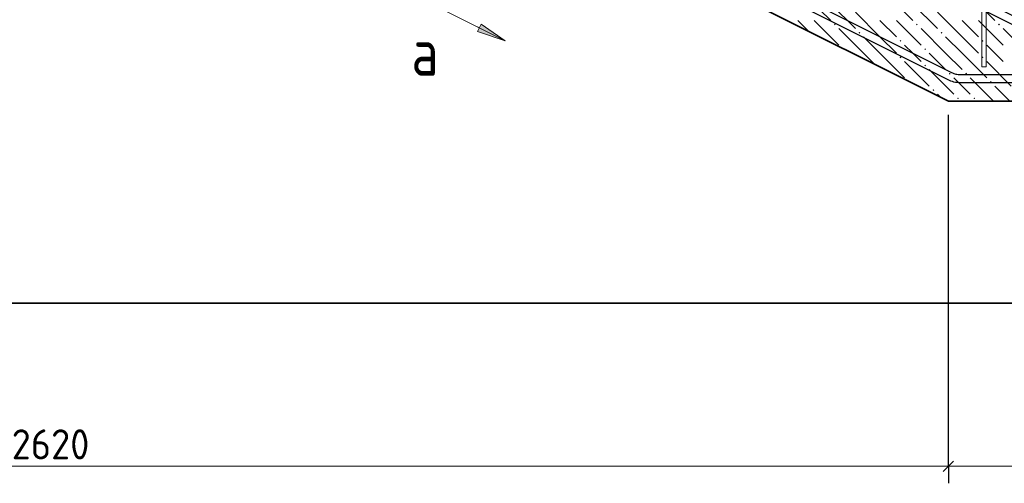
# Model space of a CAD drawing. Header units: millimetres. Extents: x 0 to 21005, y -5 to 14850.
# Tile 18 of 23: x 11023 to 14622, y 7412 to 9108. Entities that reach past the tile are written whole.
import ezdxf

# ---------------------------------------------------------------- set-up
doc = ezdxf.new("R2010")
doc.units = ezdxf.units.MM
for name, color, linetype, lineweight in [('Standard', 7, 'Continuous', 25), ('Обрамление проемов стержнями', 7, 'Continuous', 25), ('Общий01', 7, 'Continuous', 13), ('Размерная линия_ общее', 7, 'Continuous', 13)]:
    doc.layers.add(name, color=color, linetype=linetype, lineweight=lineweight)
doc.layers.add('ЖБ Лестница', color=7, linetype='Continuous', lineweight=25, true_color=0xe0e0ff)
doc.styles.add('ISOCPEUR', font='txt')

msp = doc.modelspace()

# ---------------------------------------------------------------- hatches: boundary and pattern name
at = {"layer": 'ЖБ Лестница', "linetype": 'Continuous', "lineweight": 18, "transparency": 33554687}
for points in [[(13999.2, 9090.3), (14002.5, 9093.6), (14005.8, 9090.3), (14002.5, 9087.1)], [(14299.2, 9090.3), (14302.5, 9093.6), (14305.8, 9090.3), (14302.5, 9087.1)], [(14599.2, 9090.3), (14602.5, 9093.6), (14605.8, 9090.3), (14602.5, 9087.1)], [(14089.2, 9060.3), (14092.5, 9063.6), (14095.8, 9060.3), (14092.5, 9057.1)], [(14239.2, 9030.3), (14242.5, 9033.6), (14245.8, 9030.3), (14242.5, 9027.1)], [(14389.2, 9060.3), (14392.5, 9063.6), (14395.8, 9060.3), (14392.5, 9057.1)], [(14539.2, 9030.3), (14542.5, 9033.6), (14545.8, 9030.3), (14542.5, 9027.1)], [(14032, 9003.1), (14032.5, 9003.6), (14034, 9002.1)], [(14329.2, 9000.3), (14332.5, 9003.6), (14335.8, 9000.3), (14332.5, 8997.1)], [(14239.2, 8970.3), (14242.5, 8973.6), (14245.8, 8970.3), (14242.5, 8967.1)], [(14539.2, 8970.3), (14542.5, 8973.6), (14545.8, 8970.3), (14542.5, 8967.1)], [(14329.2, 8940.3), (14332.5, 8943.6), (14335.8, 8940.3), (14332.5, 8937.1)], [(14419.3, 8910.3), (14422.5, 8913.6), (14425.8, 8910.3), (14422.5, 8907.1)], [(14479.2, 8910.3), (14482.5, 8913.6), (14485.8, 8910.3), (14482.5, 8907.1)], [(14272, 8883.1), (14272.5, 8883.6), (14274, 8882.1)], [(14359.3, 8850.3), (14362.5, 8853.6), (14365.8, 8850.3), (14362.5, 8847.1)], [(14569.3, 8880.3), (14572.5, 8883.6), (14575.8, 8880.3), (14572.5, 8877.1)], [(14449.2, 8820.3), (14452.5, 8823.6), (14455.8, 8820.3), (14452.5, 8817.1)], [(14509.3, 8820.3), (14512.5, 8823.6), (14515.8, 8820.3), (14512.5, 8817.1)]]:
    msp.add_hatch(color=7, dxfattribs=at).paths.add_polyline_path(points, flags=16)
at = {"layer": 'Общий01', "linetype": 'Continuous', "lineweight": 13, "transparency": 33554687}
msp.add_hatch(color=7, dxfattribs=at).paths.add_polyline_path([(12710.2, 9091.3), (12797.4, 9030.9), (12696.8, 9064.4)], flags=16)

# ---------------------------------------------------------------- linework, layer by layer
at = {"color": 7, "linetype": 'Continuous', "lineweight": 25, "transparency": 33554687}
for points in [[(7250.1, 12504.2), (14429.2, 8914.7), (14433, 8913), (14436.9, 8911.5), (14440.8, 8910.2), (14444.7, 8909.2), (14448.7, 8908.3), (14452.8, 8907.7), (14456.9, 8907.3), (14461.1, 8907.2), (16938.2, 8907.2), (16938.2, 8877.2)], [(7873.6, 12512.4), (15043.6, 8927.4), (15047.4, 8925.7), (15051.3, 8924.2), (15055.2, 8922.9), (15059.1, 8921.9), (15063.1, 8921.1), (15067.2, 8920.5), (15071.3, 8920.1), (15075.5, 8919.9), (16307.6, 8919.9), (16307.6, 8889.9), (15074.9, 8889.9), (15069.3, 8890.1), (15063.5, 8890.7), (15057.9, 8891.5), (15052.2, 8892.7), (15046.7, 8894.2), (15041.2, 8895.9), (15035.9, 8898), (15030.7, 8900.3), (7860.7, 12485.3)], [(16938.2, 8877.2), (14460.5, 8877.2), (14454.9, 8877.4), (14449.1, 8877.9), (14443.4, 8878.8), (14437.8, 8880), (14432.3, 8881.4), (14426.8, 8883.2), (14421.4, 8885.3), (14416.3, 8887.6), (7237.2, 12477.1)]]:
    msp.add_lwpolyline(points, dxfattribs=at)
at = {"layer": 'Standard', "color": 254, "linetype": 'Continuous', "lineweight": 35, "true_color": 0xc4c4ff, "transparency": 33554687}
msp.add_lwpolyline([(1511.4, 8070.9), (19631.2, 8070.9), (19631.2, 13883), (1511.4, 13883), (1511.4, 8070.9)], dxfattribs=at)
at = {"layer": 'ЖБ Лестница', "color": 7, "linetype": 'Continuous', "lineweight": 35, "transparency": 33554687}
for p, q in [((7867.5, 12085.3), (14417.5, 8810.3)), ((14417.5, 8810.3), (18992.9, 8810.3))]:
    msp.add_line(p, q, dxfattribs=at)
at = {"layer": 'ЖБ Лестница', "color": 9, "linetype": 'Continuous', "lineweight": 18, "true_color": 0xc7c7c7, "transparency": 33554687}
for p, q in [((13897.5, 9195.3), (13987.5, 9105.3)), ((14197.5, 9195.3), (14287.5, 9105.3)), ((14497.5, 9195.3), (14587.5, 9105.3)), ((13987.5, 9165.3), (14077.5, 9075.3)), ((14287.5, 9165.3), (14377.5, 9075.3)), ((13867.5, 9105.3), (13907.5, 9065.3)), ((13927.5, 9105.3), (14017.5, 9015.3)), ((14167.5, 9045.3), (14077.5, 9135.3)), ((14167.5, 9105.3), (14227.5, 9045.3)), ((14227.5, 9105.3), (14317.5, 9015.3)), ((14467.5, 9045.3), (14377.5, 9135.3)), ((14467.5, 9105.3), (14527.5, 9045.3)), ((14527.5, 9105.3), (14617.5, 9015.3)), ((14107.5, 8985.3), (14017.5, 9075.3)), ((14407.5, 8985.3), (14317.5, 9075.3)), ((14707.5, 8985.3), (14617.5, 9075.3)), ((14107.5, 9045.3), (14167.5, 8985.3)), ((14167.5, 9045.3), (14227.5, 8985.3)), ((14407.5, 9045.3), (14467.5, 8985.3)), ((14467.5, 9045.3), (14527.5, 8985.3)), ((14287.5, 8985.3), (14257.5, 9015.3)), ((14587.5, 8985.3), (14557.5, 9015.3)), ((14107.5, 8985.3), (14147.5, 8945.3)), ((14167.5, 8985.3), (14257.5, 8895.3)), ((14317.5, 8955.3), (14287.5, 8985.3)), ((14347.5, 8985.3), (14407.5, 8925.3)), ((14407.5, 8985.3), (14467.5, 8925.3)), ((14467.5, 8985.3), (14557.5, 8895.3)), ((14617.5, 8955.3), (14587.5, 8985.3)), ((14257.5, 8955.3), (14347.5, 8865.3)), ((14347.5, 8925.3), (14437.5, 8835.3)), ((14557.5, 8955.3), (14647.5, 8865.3)), ((14467.5, 8865.3), (14437.5, 8895.3)), ((14497.5, 8895.3), (14582.5, 8810.3)), ((14497.5, 8835.3), (14467.5, 8865.3)), ((14587.5, 8865.3), (14642.5, 8810.3)), ((14387.5, 8825.3), (14377.5, 8835.3))]:
    msp.add_line(p, q, dxfattribs=at)
at = {"layer": 'Обрамление проемов стержнями', "color": 7, "linetype": 'Continuous', "lineweight": 13, "transparency": 33554687}
for p, q in [((14540, 9470.3), (14540, 8935.3)), ((14555, 9470.3), (14555, 8935.3)), ((14540, 8935.3), (14555, 8935.3))]:
    msp.add_line(p, q, dxfattribs=at)
at = {"layer": 'Общий01', "color": 7, "linetype": 'Continuous', "lineweight": 13, "transparency": 33554687}
for p, q in [((12797.4, 9030.9), (12555.9, 9151.6)), ((12696.8, 9064.4), (12710.2, 9091.3)), ((12703.5, 9077.8), (12696.8, 9081.2)), ((12710.2, 9091.3), (12797.4, 9030.9)), ((12797.4, 9030.9), (12696.8, 9064.4)), ((12797.4, 9030.9), (12797.4, 9030.9)), ((12797.4, 9030.9), (12797.4, 9030.9)), ((12797.4, 9030.9), (12797.4, 9030.9))]:
    msp.add_line(p, q, dxfattribs=at)
at = {"layer": 'Размерная линия_ общее', "color": 253, "linetype": 'Continuous', "lineweight": -3, "true_color": 0xa0a0a0, "transparency": 33554687}
for q in [(14417.5, 7537.3), (14417.5, 7412.3)]:
    msp.add_line((14417.5, 7474.8), q, dxfattribs=at)
at = {"layer": 'Размерная линия_ общее', "color": 7, "linetype": 'Continuous', "lineweight": 25, "transparency": 33554687}
msp.add_line((14398.7, 7456), (14436.3, 7493.5), dxfattribs=at)
at = {"layer": 'Размерная линия_ общее', "color": 7, "linetype": 'Continuous', "lineweight": 13, "transparency": 33554687}
for p, q in [((7867.5, 7474.8), (14417.5, 7474.8)), ((14417.5, 7474.8), (18492.9, 7474.8))]:
    msp.add_line(p, q, dxfattribs=at)
at = {"layer": 'Размерная линия_ общее', "color": 253, "linetype": 'Continuous', "lineweight": -3, "true_color": 0xa0a0a0, "transparency": 33554687}
msp.add_lwpolyline([(14417.5, 7474.8), (14417.5, 7483.3), (14417.5, 7483.3), (14417.5, 7483.3), (14417.5, 7483.3), (14417.5, 8760.3)], dxfattribs=at)

# ---------------------------------------------------------------- texts
at = {"layer": 'Общий01', "color": 7, "linetype": 'Continuous', "lineweight": 35, "transparency": 33554687, "insert": (12455.1, 8902.6), "char_height": 175, "width": 209.908, "attachment_point": 7, "style": 'ISOCPEUR'}
msp.add_mtext('\\W0.80;а', dxfattribs=at)
at = {"layer": 'Размерная линия_ общее', "color": 7, "linetype": 'Continuous', "lineweight": 25, "transparency": 33554687, "insert": (10994, 7499.8), "char_height": 110, "width": 359.047, "attachment_point": 7, "style": 'ISOCPEUR'}
msp.add_mtext('\\W0.93;2620', dxfattribs=at)

doc.saveas('drawing.dxf')
